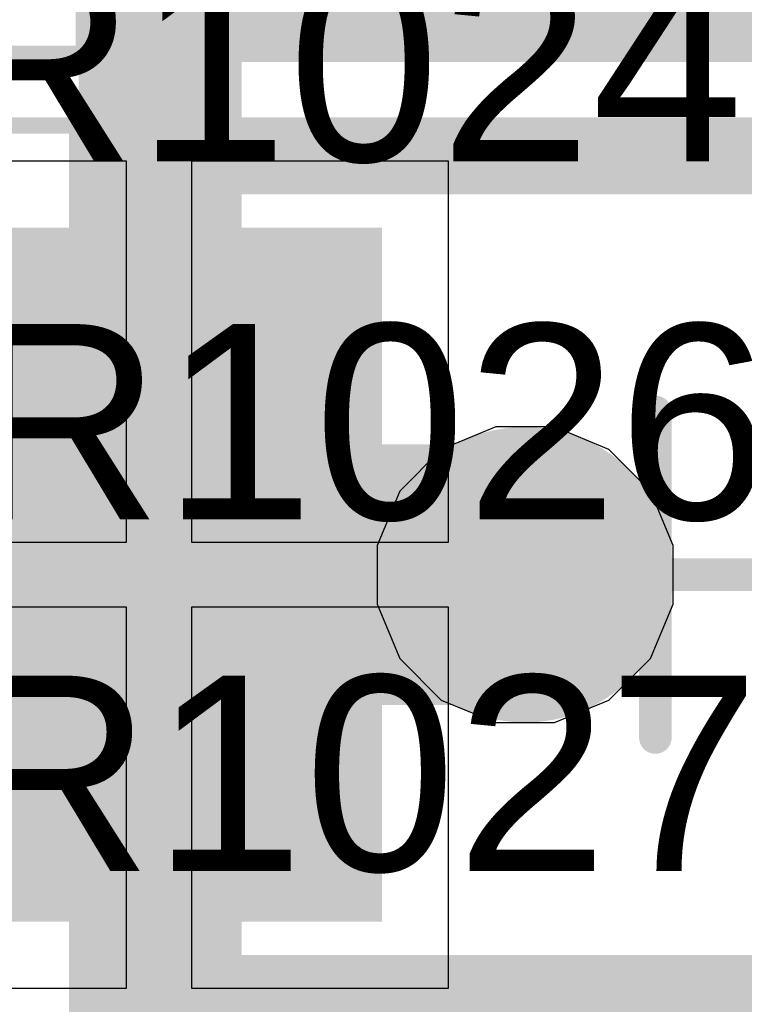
# Model space of a CAD drawing. Header units: inches. Extents: x -6 to 11.2, y -2.2 to 8.3.
# Tile 129 of 256: x 2.1161 to 2.2037, y 0.5563 to 0.6754. Entities that reach past the tile are written whole.
import ezdxf

# ---------------------------------------------------------------- set-up
doc = ezdxf.new("R2010")
doc.units = ezdxf.units.IN
doc.header["$MEASUREMENT"] = 0
for name, color, linetype in [('Board Layer Stack Bottom Overlay', 54, 'Continuous'), ('Board Layer Stack Bottom Solder', 6, 'Continuous'), ('Bottom Comp Body -Top13)-Comp Body -Bot14)', 56, 'Continuous'), ('Bottom Courtyard -Top15)-Courtyard -Bot16)', 56, 'Continuous'), ('Bottom Paste', 16, 'Continuous'), ('Drill Drawing', 1, 'Continuous'), ('Layer  6- Inner', 156, 'Continuous'), ('Layer 1- Top', 1, 'Continuous'), ('Layer 3- Inner', 16, 'Continuous'), ('Layer 4- Inner', 76, 'Continuous'), ('Layer 5- Inner', 90, 'Continuous'), ('Layer 7- PWR', 76, 'Continuous'), ('Layer 8- Bottom', 5, 'Continuous'), ('Top Overlay', 2, 'Continuous'), ('Via Holes', 16, 'Continuous')]:
    doc.layers.add(name, color=color, linetype=linetype)
doc.styles.add('Arial', font='txt', dxfattribs={"height": 0.2})

# ---------------------------------------------------------------- blocks, each defined once
blk = doc.blocks.new('L15006_M_____B_137')
at = {"layer": 'Board Layer Stack Bottom Overlay'}
blk.add_lwpolyline([(-0.05, -0.05, 0.008, 0.008, 0), (0.05, -0.05, 0.008, 0.008, 0)], format="xyseb", dxfattribs=at)
blk.add_lwpolyline([(-0.052, -0.05, 0.004, 0.004, 1), (-0.048, -0.05, 0.004, 0.004, 1)], format="xyseb", close=True, dxfattribs=at)
at = {"layer": 'Bottom Comp Body -Top13)-Comp Body -Bot14)'}
for points in [[(-0.0689, -0.05315, 0.00394, 0.00394, 0), (-0.0689, 0.05315, 0.00394, 0.00394, 0)], [(-0.0689, -0.05315, 0.00394, 0.00394, 0), (0.0689, -0.05315, 0.00394, 0.00394, 0)]]:
    blk.add_lwpolyline(points, format="xyseb", dxfattribs=at)
blk.add_lwpolyline([(-0.06988, -0.05315, 0.00197, 0.00197, 1), (-0.06791, -0.05315, 0.00197, 0.00197, 1)], format="xyseb", close=True, dxfattribs=at)
blk.add_lwpolyline([(-0.06988, -0.05315, 0.00197, 0.00197, 1), (-0.06791, -0.05315, 0.00197, 0.00197, 1)], format="xyseb", close=True, dxfattribs=at)
at = {"layer": 'Bottom Courtyard -Top15)-Courtyard -Bot16)'}
blk.add_lwpolyline([(-0.09252, -0.06299, 0.00197, 0.00197, 0), (0.09252, -0.06299, 0.00197, 0.00197, 0)], format="xyseb", dxfattribs=at)
blk = doc.blocks.new('L15006_M_____B_138')
at = {"layer": 'Board Layer Stack Bottom Solder'}
blk.add_hatch(color=6, dxfattribs=at).paths.add_polyline_path([(-0.08697, -0.04197), (-0.08697, 0.04197), (-0.03303, 0.04197), (-0.03303, -0.04197)])
at = {"layer": 'Bottom Paste'}
blk.add_hatch(color=16, dxfattribs=at).paths.add_polyline_path([(-0.085, -0.04), (-0.085, 0.04), (-0.035, 0.04), (-0.035, -0.04)])
at = {"layer": 'Layer 8- Bottom'}
blk.add_hatch(color=7, dxfattribs=at).paths.add_polyline_path([(-0.085, -0.04), (-0.085, 0.04), (-0.035, 0.04), (-0.035, -0.04)])
at = {"layer": 'Board Layer Stack Bottom Overlay'}
for points in [[(-0.05, 0.05, 0.008, 0.008, 0), (0.05, 0.05, 0.008, 0.008, 0)], [(-0.05, -0.05, 0.008, 0.008, 0), (0.05, -0.05, 0.008, 0.008, 0)]]:
    blk.add_lwpolyline(points, format="xyseb", dxfattribs=at)
for points in [[(-0.052, 0.05, 0.004, 0.004, 1), (-0.048, 0.05, 0.004, 0.004, 1)], [(-0.052, -0.05, 0.004, 0.004, 1), (-0.048, -0.05, 0.004, 0.004, 1)]]:
    blk.add_lwpolyline(points, format="xyseb", close=True, dxfattribs=at)
at = {"layer": 'Bottom Comp Body -Top13)-Comp Body -Bot14)'}
for points in [[(-0.0689, -0.05315, 0.00394, 0.00394, 0), (-0.0689, 0.05315, 0.00394, 0.00394, 0)], [(-0.0689, 0.05315, 0.00394, 0.00394, 0), (0.0689, 0.05315, 0.00394, 0.00394, 0)], [(-0.0689, -0.05315, 0.00394, 0.00394, 0), (0.0689, -0.05315, 0.00394, 0.00394, 0)]]:
    blk.add_lwpolyline(points, format="xyseb", dxfattribs=at)
for points in [[(-0.06988, 0.05315, 0.00197, 0.00197, 1), (-0.06791, 0.05315, 0.00197, 0.00197, 1)], [(-0.06988, 0.05315, 0.00197, 0.00197, 1), (-0.06791, 0.05315, 0.00197, 0.00197, 1)], [(-0.06988, -0.05315, 0.00197, 0.00197, 1), (-0.06791, -0.05315, 0.00197, 0.00197, 1)], [(-0.06988, -0.05315, 0.00197, 0.00197, 1), (-0.06791, -0.05315, 0.00197, 0.00197, 1)]]:
    blk.add_lwpolyline(points, format="xyseb", close=True, dxfattribs=at)
at = {"layer": 'Bottom Courtyard -Top15)-Courtyard -Bot16)'}
for points in [[(-0.09252, 0.06299, 0.00197, 0.00197, 0), (0.09252, 0.06299, 0.00197, 0.00197, 0)], [(0, -0.01969, 0.00394, 0.00394, 0), (0, 0.01969, 0.00394, 0.00394, 0)], [(-0.01969, 0, 0.00394, 0.00394, 0), (0.01969, 0, 0.00394, 0.00394, 0)]]:
    blk.add_lwpolyline(points, format="xyseb", dxfattribs=at)
for points in [[(-0.00098, 0.01969, 0.00197, 0.00197, 1), (0.00098, 0.01969, 0.00197, 0.00197, 1)], [(-0.02067, 0, 0.00197, 0.00197, 1), (-0.0187, 0, 0.00197, 0.00197, 1)], [(-0.00098, -0.01969, 0.00197, 0.00197, 1), (0.00098, -0.01969, 0.00197, 0.00197, 1)]]:
    blk.add_lwpolyline(points, format="xyseb", close=True, dxfattribs=at)

msp = doc.modelspace()

# ---------------------------------------------------------------- hatches: boundary and pattern name
at = {"layer": 'Layer 1- Top'}
h = msp.add_hatch(color=7, dxfattribs=at)
edge = h.paths.add_edge_path()
edge.add_arc((2.17717, 0.60827), 0.01575, 0, 360)
at = {"layer": 'Layer 3- Inner'}
h = msp.add_hatch(color=7, dxfattribs=at)
edge = h.paths.add_edge_path()
edge.add_arc((2.17717, 0.60827), 0.01575, 0, 360)
at = {"layer": 'Layer 5- Inner'}
h = msp.add_hatch(color=7, dxfattribs=at)
edge = h.paths.add_edge_path()
edge.add_arc((2.17717, 0.60827), 0.01575, 0, 360)
at = {"layer": 'Layer 7- PWR'}
h = msp.add_hatch(color=7, dxfattribs=at)
edge = h.paths.add_edge_path()
edge.add_arc((2.17717, 0.60827), 0.01787, 0, 360)
at = {"layer": 'Layer 8- Bottom'}
h = msp.add_hatch(color=7, dxfattribs=at)
edge = h.paths.add_edge_path()
edge.add_arc((2.17717, 0.60827), 0.01575, 0, 360)
at = {"layer": 'Via Holes'}
h = msp.add_hatch(color=7, dxfattribs=at)
edge = h.paths.add_edge_path()
edge.add_arc((2.17717, 0.60827), 0.00787, 0, 360)

# ---------------------------------------------------------------- linework, layer by layer
at = {"layer": 'Drill Drawing'}
for points in [[(2.16717, 0.61327, 0.002, 0.002, 0), (2.16717, 0.61827, 0.002, 0.002, 0)], [(2.16717, 0.61827, 0.002, 0.002, 0), (2.17217, 0.61827, 0.002, 0.002, 0)], [(2.17217, 0.61827, 0.002, 0.002, 0), (2.17717, 0.61327, 0.002, 0.002, 0)], [(2.17717, 0.61327, 0.002, 0.002, 0), (2.18217, 0.61827, 0.002, 0.002, 0)], [(2.18217, 0.61827, 0.002, 0.002, 0), (2.18717, 0.61827, 0.002, 0.002, 0)], [(2.18717, 0.61327, 0.002, 0.002, 0), (2.18717, 0.61827, 0.002, 0.002, 0)], [(2.17117, 0.61127, 0.002, 0.002, 0), (2.17117, 0.61427, 0.002, 0.002, 0)], [(2.17117, 0.61427, 0.002, 0.002, 0), (2.17417, 0.61427, 0.002, 0.002, 0)], [(2.17417, 0.61427, 0.002, 0.002, 0), (2.17717, 0.61127, 0.002, 0.002, 0)], [(2.17717, 0.61127, 0.002, 0.002, 0), (2.18017, 0.61427, 0.002, 0.002, 0)], [(2.18017, 0.61427, 0.002, 0.002, 0), (2.18317, 0.61427, 0.002, 0.002, 0)], [(2.18317, 0.61127, 0.002, 0.002, 0), (2.18317, 0.61427, 0.002, 0.002, 0)], [(2.16717, 0.61327, 0.002, 0.002, 0), (2.17217, 0.60827, 0.002, 0.002, 0)], [(2.18217, 0.60827, 0.002, 0.002, 0), (2.18717, 0.61327, 0.002, 0.002, 0)], [(2.17117, 0.61127, 0.002, 0.002, 0), (2.17417, 0.60827, 0.002, 0.002, 0)], [(2.18017, 0.60827, 0.002, 0.002, 0), (2.18317, 0.61127, 0.002, 0.002, 0)], [(2.16717, 0.60327, 0.002, 0.002, 0), (2.17217, 0.60827, 0.002, 0.002, 0)], [(2.17117, 0.60527, 0.002, 0.002, 0), (2.17417, 0.60827, 0.002, 0.002, 0)], [(2.18017, 0.60827, 0.002, 0.002, 0), (2.18317, 0.60527, 0.002, 0.002, 0)], [(2.18217, 0.60827, 0.002, 0.002, 0), (2.18717, 0.60327, 0.002, 0.002, 0)], [(2.17117, 0.60227, 0.002, 0.002, 0), (2.17117, 0.60527, 0.002, 0.002, 0)], [(2.17417, 0.60227, 0.002, 0.002, 0), (2.17717, 0.60527, 0.002, 0.002, 0)], [(2.17717, 0.60527, 0.002, 0.002, 0), (2.18017, 0.60227, 0.002, 0.002, 0)], [(2.18317, 0.60227, 0.002, 0.002, 0), (2.18317, 0.60527, 0.002, 0.002, 0)], [(2.16717, 0.59827, 0.002, 0.002, 0), (2.16717, 0.60327, 0.002, 0.002, 0)], [(2.17217, 0.59827, 0.002, 0.002, 0), (2.17717, 0.60327, 0.002, 0.002, 0)], [(2.17717, 0.60327, 0.002, 0.002, 0), (2.18217, 0.59827, 0.002, 0.002, 0)], [(2.18717, 0.59827, 0.002, 0.002, 0), (2.18717, 0.60327, 0.002, 0.002, 0)], [(2.17117, 0.60227, 0.002, 0.002, 0), (2.17417, 0.60227, 0.002, 0.002, 0)], [(2.18017, 0.60227, 0.002, 0.002, 0), (2.18317, 0.60227, 0.002, 0.002, 0)], [(2.16717, 0.59827, 0.002, 0.002, 0), (2.17217, 0.59827, 0.002, 0.002, 0)], [(2.18217, 0.59827, 0.002, 0.002, 0), (2.18717, 0.59827, 0.002, 0.002, 0)]]:
    msp.add_lwpolyline(points, format="xyseb", dxfattribs=at)
for points in [[(2.16667, 0.61827, 0.001, 0.001, 1), (2.16767, 0.61827, 0.001, 0.001, 1)], [(2.16667, 0.61827, 0.001, 0.001, 1), (2.16767, 0.61827, 0.001, 0.001, 1)], [(2.17167, 0.61827, 0.001, 0.001, 1), (2.17267, 0.61827, 0.001, 0.001, 1)], [(2.17167, 0.61827, 0.001, 0.001, 1), (2.17267, 0.61827, 0.001, 0.001, 1)], [(2.18167, 0.61827, 0.001, 0.001, 1), (2.18267, 0.61827, 0.001, 0.001, 1)], [(2.18167, 0.61827, 0.001, 0.001, 1), (2.18267, 0.61827, 0.001, 0.001, 1)], [(2.18667, 0.61827, 0.001, 0.001, 1), (2.18767, 0.61827, 0.001, 0.001, 1)], [(2.18667, 0.61827, 0.001, 0.001, 1), (2.18767, 0.61827, 0.001, 0.001, 1)], [(2.17067, 0.61427, 0.001, 0.001, 1), (2.17167, 0.61427, 0.001, 0.001, 1)], [(2.17067, 0.61427, 0.001, 0.001, 1), (2.17167, 0.61427, 0.001, 0.001, 1)], [(2.17367, 0.61427, 0.001, 0.001, 1), (2.17467, 0.61427, 0.001, 0.001, 1)], [(2.17367, 0.61427, 0.001, 0.001, 1), (2.17467, 0.61427, 0.001, 0.001, 1)], [(2.17967, 0.61427, 0.001, 0.001, 1), (2.18067, 0.61427, 0.001, 0.001, 1)], [(2.17967, 0.61427, 0.001, 0.001, 1), (2.18067, 0.61427, 0.001, 0.001, 1)], [(2.18267, 0.61427, 0.001, 0.001, 1), (2.18367, 0.61427, 0.001, 0.001, 1)], [(2.18267, 0.61427, 0.001, 0.001, 1), (2.18367, 0.61427, 0.001, 0.001, 1)], [(2.16667, 0.61327, 0.001, 0.001, 1), (2.16767, 0.61327, 0.001, 0.001, 1)], [(2.16667, 0.61327, 0.001, 0.001, 1), (2.16767, 0.61327, 0.001, 0.001, 1)], [(2.17667, 0.61327, 0.001, 0.001, 1), (2.17767, 0.61327, 0.001, 0.001, 1)], [(2.17667, 0.61327, 0.001, 0.001, 1), (2.17767, 0.61327, 0.001, 0.001, 1)], [(2.18667, 0.61327, 0.001, 0.001, 1), (2.18767, 0.61327, 0.001, 0.001, 1)], [(2.18667, 0.61327, 0.001, 0.001, 1), (2.18767, 0.61327, 0.001, 0.001, 1)], [(2.17067, 0.61127, 0.001, 0.001, 1), (2.17167, 0.61127, 0.001, 0.001, 1)], [(2.17067, 0.61127, 0.001, 0.001, 1), (2.17167, 0.61127, 0.001, 0.001, 1)], [(2.17667, 0.61127, 0.001, 0.001, 1), (2.17767, 0.61127, 0.001, 0.001, 1)], [(2.17667, 0.61127, 0.001, 0.001, 1), (2.17767, 0.61127, 0.001, 0.001, 1)], [(2.18267, 0.61127, 0.001, 0.001, 1), (2.18367, 0.61127, 0.001, 0.001, 1)], [(2.18267, 0.61127, 0.001, 0.001, 1), (2.18367, 0.61127, 0.001, 0.001, 1)], [(2.17167, 0.60827, 0.001, 0.001, 1), (2.17267, 0.60827, 0.001, 0.001, 1)], [(2.17167, 0.60827, 0.001, 0.001, 1), (2.17267, 0.60827, 0.001, 0.001, 1)], [(2.17367, 0.60827, 0.001, 0.001, 1), (2.17467, 0.60827, 0.001, 0.001, 1)], [(2.17367, 0.60827, 0.001, 0.001, 1), (2.17467, 0.60827, 0.001, 0.001, 1)], [(2.17967, 0.60827, 0.001, 0.001, 1), (2.18067, 0.60827, 0.001, 0.001, 1)], [(2.17967, 0.60827, 0.001, 0.001, 1), (2.18067, 0.60827, 0.001, 0.001, 1)], [(2.18167, 0.60827, 0.001, 0.001, 1), (2.18267, 0.60827, 0.001, 0.001, 1)], [(2.18167, 0.60827, 0.001, 0.001, 1), (2.18267, 0.60827, 0.001, 0.001, 1)], [(2.17067, 0.60527, 0.001, 0.001, 1), (2.17167, 0.60527, 0.001, 0.001, 1)], [(2.17067, 0.60527, 0.001, 0.001, 1), (2.17167, 0.60527, 0.001, 0.001, 1)], [(2.17667, 0.60527, 0.001, 0.001, 1), (2.17767, 0.60527, 0.001, 0.001, 1)], [(2.17667, 0.60527, 0.001, 0.001, 1), (2.17767, 0.60527, 0.001, 0.001, 1)], [(2.18267, 0.60527, 0.001, 0.001, 1), (2.18367, 0.60527, 0.001, 0.001, 1)], [(2.18267, 0.60527, 0.001, 0.001, 1), (2.18367, 0.60527, 0.001, 0.001, 1)], [(2.16667, 0.60327, 0.001, 0.001, 1), (2.16767, 0.60327, 0.001, 0.001, 1)], [(2.16667, 0.60327, 0.001, 0.001, 1), (2.16767, 0.60327, 0.001, 0.001, 1)], [(2.17667, 0.60327, 0.001, 0.001, 1), (2.17767, 0.60327, 0.001, 0.001, 1)], [(2.17667, 0.60327, 0.001, 0.001, 1), (2.17767, 0.60327, 0.001, 0.001, 1)], [(2.18667, 0.60327, 0.001, 0.001, 1), (2.18767, 0.60327, 0.001, 0.001, 1)], [(2.18667, 0.60327, 0.001, 0.001, 1), (2.18767, 0.60327, 0.001, 0.001, 1)], [(2.17067, 0.60227, 0.001, 0.001, 1), (2.17167, 0.60227, 0.001, 0.001, 1)], [(2.17067, 0.60227, 0.001, 0.001, 1), (2.17167, 0.60227, 0.001, 0.001, 1)], [(2.17367, 0.60227, 0.001, 0.001, 1), (2.17467, 0.60227, 0.001, 0.001, 1)], [(2.17367, 0.60227, 0.001, 0.001, 1), (2.17467, 0.60227, 0.001, 0.001, 1)], [(2.17967, 0.60227, 0.001, 0.001, 1), (2.18067, 0.60227, 0.001, 0.001, 1)], [(2.17967, 0.60227, 0.001, 0.001, 1), (2.18067, 0.60227, 0.001, 0.001, 1)], [(2.18267, 0.60227, 0.001, 0.001, 1), (2.18367, 0.60227, 0.001, 0.001, 1)], [(2.18267, 0.60227, 0.001, 0.001, 1), (2.18367, 0.60227, 0.001, 0.001, 1)], [(2.16667, 0.59827, 0.001, 0.001, 1), (2.16767, 0.59827, 0.001, 0.001, 1)], [(2.16667, 0.59827, 0.001, 0.001, 1), (2.16767, 0.59827, 0.001, 0.001, 1)], [(2.17167, 0.59827, 0.001, 0.001, 1), (2.17267, 0.59827, 0.001, 0.001, 1)], [(2.17167, 0.59827, 0.001, 0.001, 1), (2.17267, 0.59827, 0.001, 0.001, 1)], [(2.18167, 0.59827, 0.001, 0.001, 1), (2.18267, 0.59827, 0.001, 0.001, 1)], [(2.18167, 0.59827, 0.001, 0.001, 1), (2.18267, 0.59827, 0.001, 0.001, 1)], [(2.18667, 0.59827, 0.001, 0.001, 1), (2.18767, 0.59827, 0.001, 0.001, 1)], [(2.18667, 0.59827, 0.001, 0.001, 1), (2.18767, 0.59827, 0.001, 0.001, 1)]]:
    msp.add_lwpolyline(points, format="xyseb", close=True, dxfattribs=at)
at = {"layer": 'Layer  6- Inner'}
for p, q in [((2.17361, 0.62614), (2.16704, 0.62342)), ((2.18072, 0.62614), (2.17361, 0.62614)), ((2.18729, 0.62342), (2.18072, 0.62614)), ((2.16704, 0.62342), (2.16201, 0.61839)), ((2.19232, 0.61839), (2.18729, 0.62342)), ((2.16201, 0.61839), (2.15929, 0.61182)), ((2.19504, 0.61182), (2.19232, 0.61839)), ((2.15929, 0.61182), (2.15929, 0.60471)), ((2.19504, 0.60471), (2.19504, 0.61182)), ((2.15929, 0.60471), (2.16201, 0.59814)), ((2.19232, 0.59814), (2.19504, 0.60471)), ((2.16201, 0.59814), (2.16704, 0.59311)), ((2.18729, 0.59311), (2.19232, 0.59814)), ((2.16704, 0.59311), (2.17361, 0.59039)), ((2.18072, 0.59039), (2.18729, 0.59311)), ((2.17361, 0.59039), (2.18072, 0.59039))]:
    msp.add_line(p, q, dxfattribs=at)
at = {"layer": 'Layer 4- Inner'}
for p, q in [((2.17361, 0.62614), (2.16704, 0.62342)), ((2.18072, 0.62614), (2.17361, 0.62614)), ((2.18729, 0.62342), (2.18072, 0.62614)), ((2.16704, 0.62342), (2.16201, 0.61839)), ((2.19232, 0.61839), (2.18729, 0.62342)), ((2.16201, 0.61839), (2.15929, 0.61182)), ((2.19504, 0.61182), (2.19232, 0.61839)), ((2.15929, 0.61182), (2.15929, 0.60471)), ((2.19504, 0.60471), (2.19504, 0.61182)), ((2.15929, 0.60471), (2.16201, 0.59814)), ((2.19232, 0.59814), (2.19504, 0.60471)), ((2.16201, 0.59814), (2.16704, 0.59311)), ((2.18729, 0.59311), (2.19232, 0.59814)), ((2.16704, 0.59311), (2.17361, 0.59039)), ((2.18072, 0.59039), (2.18729, 0.59311)), ((2.17361, 0.59039), (2.18072, 0.59039))]:
    msp.add_line(p, q, dxfattribs=at)
at = {"layer": 'Layer 8- Bottom'}
for p, q in [((2.12898, 0.65827), (2.09791, 0.65827)), ((2.12898, 0.6122), (2.12898, 0.65827)), ((2.16791, 0.65827), (2.13685, 0.65827)), ((2.13685, 0.65827), (2.13685, 0.6122)), ((2.16791, 0.6122), (2.16791, 0.65827)), ((2.09791, 0.6122), (2.12898, 0.6122)), ((2.13685, 0.6122), (2.16791, 0.6122)), ((2.12898, 0.60433), (2.09791, 0.60433)), ((2.12898, 0.55827), (2.12898, 0.60433)), ((2.16791, 0.60433), (2.13685, 0.60433)), ((2.13685, 0.60433), (2.13685, 0.55827)), ((2.16791, 0.55827), (2.16791, 0.60433)), ((2.09791, 0.55827), (2.12898, 0.55827)), ((2.13685, 0.55827), (2.16791, 0.55827))]:
    msp.add_line(p, q, dxfattribs=at)
for points in [[(2.13307, 0.60827, 0.01969, 0.01969, 0), (2.13307, 0.72559, 0.01969, 0.01969, 0)], [(2.13291, 0.60827, 0.0315, 0.0315, 0), (2.13307, 0.60827, 0.0315, 0.0315, 0)], [(2.13307, 0.60827, 0.0315, 0.0315, 0), (2.17717, 0.60827, 0.0315, 0.0315, 0)], [(2.08268, 0.60827, 0.01969, 0.01969, 0), (2.13291, 0.60827, 0.01969, 0.01969, 0)], [(2.13307, 0.48937, 0.01969, 0.01969, 0), (2.13307, 0.60827, 0.01969, 0.01969, 0)]]:
    msp.add_lwpolyline(points, format="xyseb", dxfattribs=at)
for points in [[(2.12504, 0.60827, 0.01575, 0.01575, 1), (2.14079, 0.60827, 0.01575, 0.01575, 1)], [(2.1252, 0.60827, 0.01575, 0.01575, 1), (2.14094, 0.60827, 0.01575, 0.01575, 1)], [(2.1252, 0.60827, 0.01575, 0.01575, 1), (2.14094, 0.60827, 0.01575, 0.01575, 1)], [(2.16929, 0.60827, 0.01575, 0.01575, 1), (2.18504, 0.60827, 0.01575, 0.01575, 1)], [(2.12799, 0.60827, 0.00984, 0.00984, 1), (2.13783, 0.60827, 0.00984, 0.00984, 1)], [(2.12815, 0.60827, 0.00984, 0.00984, 1), (2.13799, 0.60827, 0.00984, 0.00984, 1)], [(2.12815, 0.60827, 0.00984, 0.00984, 1), (2.13799, 0.60827, 0.00984, 0.00984, 1)]]:
    msp.add_lwpolyline(points, format="xyseb", close=True, dxfattribs=at)

# ---------------------------------------------------------------- block references
for name, p in [('L15006_M_____B_137', (2.1937, 0.72559)), ('L15006_M_____B_138', (2.19291, 0.60827))]:
    msp.add_blockref(name, p)

# ---------------------------------------------------------------- texts
at = {"layer": 'Top Overlay', "style": 'Arial'}
for s, p in [('R1024', (2.10632, 0.65827)), ('R1026', (2.10947, 0.61496)), ('R1027', (2.10828, 0.57244))]:
    msp.add_text(s, height=0.023622, dxfattribs=at).set_placement(p)

doc.saveas('drawing.dxf')
